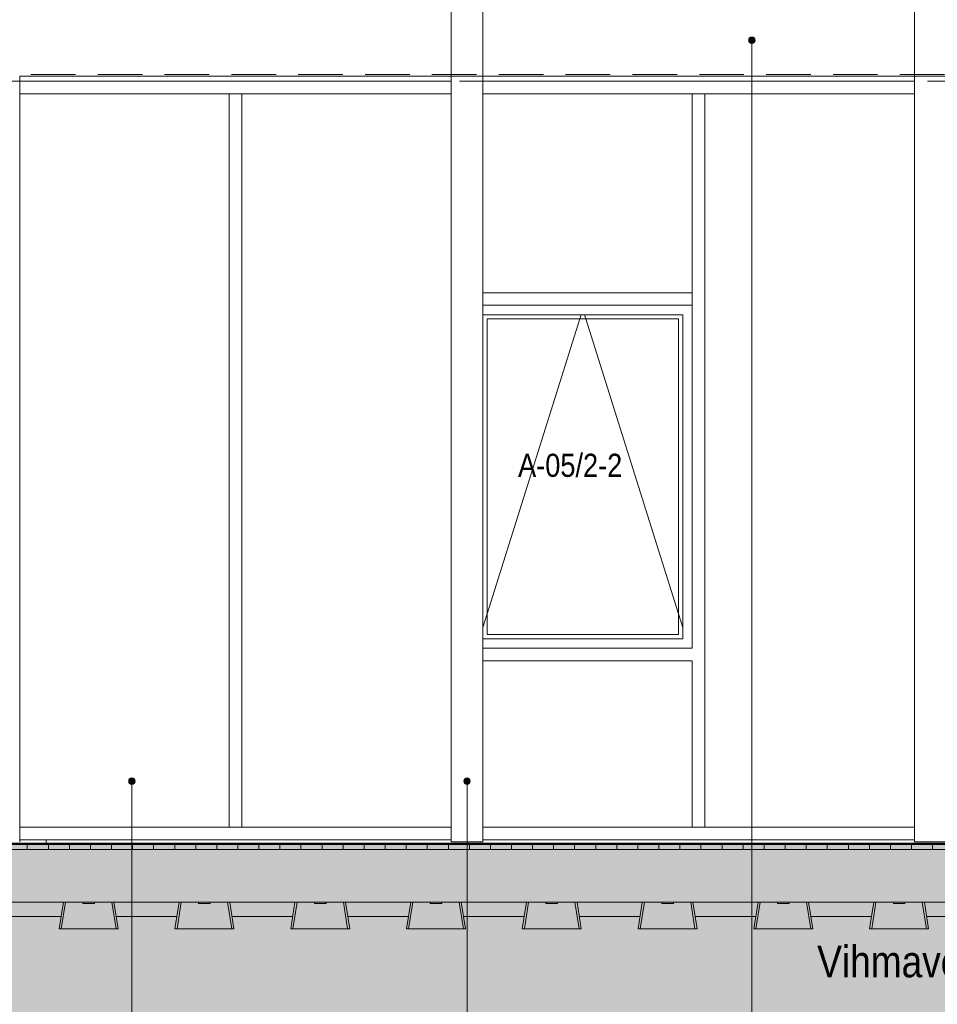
# Model space of a CAD drawing. Header units: millimetres. Extents: x -65 to 293624, y -1905 to 31061.
# Tile 140 of 256: x 108907 to 113266, y 11579 to 16259. Entities that reach past the tile are written whole.
import ezdxf

# ---------------------------------------------------------------- set-up
doc = ezdxf.new("R2010")
doc.units = ezdxf.units.MM
doc.header["$MEASUREMENT"] = 0
doc.linetypes.add('Hidden Line', pattern=[317.5, 211.666667, -105.833333])
for name, color, linetype in [('00 2D joon.AR', 7, 'Continuous'), ('00 Silt sein.AR', 7, 'Continuous'), ('00 Tekst.AR', 7, 'Continuous'), ('1211 Vundamendid.AR', 7, 'Continuous'), ('1232 Välisseinad.AR', 7, 'Continuous'), ('1233 Postid.AR', 7, 'Continuous'), ('1245 Klaasfassaadid.AR', 7, 'Continuous'), ('1253 Terrassipostid.AR', 7, 'Continuous'), ('1253 Välisterrassid.AR', 7, 'Continuous')]:
    doc.layers.add(name, color=color, linetype=linetype)
doc.styles.add('GENERATED_STYLE_4', font='txt', dxfattribs={"width": 0.84})
doc.dimstyles.new('GENERATED_STYLE__1', dxfattribs={"dimtxt": 0.18, "dimasz": 91.2, "dimexe": 0.18, "dimexo": 0.0625, "dimgap": 0, "dimtad": 0, "dimtih": 1, "dimtoh": 1, "dimdec": 4, "dimzin": 0, "dimdsep": 46, "dimcen": 0.09, "dimadec": 0, "dimazin": 0, "dimtfac": 1, "dimtdec": 4, "dimtmove": 0, "dimatfit": 3, "dimldrblk": 'ARROWHEAD_5', "dimfxl": 0, "dimtolj": 1, "dimtzin": 0, "dimarcsym": 0})

# ---------------------------------------------------------------- blocks, each defined once
blk = doc.blocks.new('*X1143', base_point=(20443.1, 12361.4))
at = {"layer": '1253 Välisterrassid.AR', "color": 7, "linetype": 'Continuous', "lineweight": 13}
for p, q in [((108943.1, 12341.4), (108943.1, 12315.4)), ((108943.1, 12341.4), (108943.1, 12315.4)), ((109043.1, 12341.4), (109043.1, 12315.4)), ((109043.1, 12341.4), (109043.1, 12315.4)), ((109143.1, 12341.4), (109143.1, 12315.4)), ((109143.1, 12341.4), (109143.1, 12315.4)), ((109243.1, 12341.4), (109243.1, 12315.4)), ((109243.1, 12341.4), (109243.1, 12315.4)), ((109343.1, 12341.4), (109343.1, 12315.4)), ((109343.1, 12341.4), (109343.1, 12315.4)), ((109443.1, 12341.4), (109443.1, 12315.4)), ((109443.1, 12341.4), (109443.1, 12315.4)), ((109543.1, 12341.4), (109543.1, 12315.4)), ((109543.1, 12341.4), (109543.1, 12315.4)), ((109643.1, 12341.4), (109643.1, 12315.4)), ((109643.1, 12341.4), (109643.1, 12315.4)), ((109743.1, 12341.4), (109743.1, 12315.4)), ((109743.1, 12341.4), (109743.1, 12315.4)), ((109843.1, 12341.4), (109843.1, 12315.4)), ((109843.1, 12341.4), (109843.1, 12315.4)), ((109943.1, 12341.4), (109943.1, 12315.4)), ((109943.1, 12341.4), (109943.1, 12315.4)), ((110043.1, 12341.4), (110043.1, 12315.4)), ((110043.1, 12341.4), (110043.1, 12315.4)), ((110143.1, 12341.4), (110143.1, 12315.4)), ((110143.1, 12341.4), (110143.1, 12315.4)), ((110243.1, 12341.4), (110243.1, 12315.4)), ((110243.1, 12341.4), (110243.1, 12315.4)), ((110343.1, 12341.4), (110343.1, 12315.4)), ((110343.1, 12341.4), (110343.1, 12315.4)), ((110443.1, 12341.4), (110443.1, 12315.4)), ((110443.1, 12341.4), (110443.1, 12315.4)), ((110543.1, 12341.4), (110543.1, 12315.4)), ((110543.1, 12341.4), (110543.1, 12315.4)), ((110643.1, 12341.4), (110643.1, 12315.4)), ((110643.1, 12341.4), (110643.1, 12315.4)), ((110743.1, 12341.4), (110743.1, 12315.4)), ((110743.1, 12341.4), (110743.1, 12315.4)), ((110843.1, 12341.4), (110843.1, 12315.4)), ((110843.1, 12341.4), (110843.1, 12315.4)), ((110943.1, 12341.4), (110943.1, 12315.4)), ((110943.1, 12341.4), (110943.1, 12315.4)), ((111043.1, 12341.4), (111043.1, 12315.4)), ((111043.1, 12341.4), (111043.1, 12315.4)), ((111143.1, 12341.4), (111143.1, 12315.4)), ((111143.1, 12341.4), (111143.1, 12315.4)), ((111243.1, 12341.4), (111243.1, 12315.4)), ((111243.1, 12341.4), (111243.1, 12315.4)), ((111343.1, 12341.4), (111343.1, 12315.4)), ((111343.1, 12341.4), (111343.1, 12315.4)), ((111443.1, 12341.4), (111443.1, 12315.4)), ((111443.1, 12341.4), (111443.1, 12315.4)), ((111543.1, 12341.4), (111543.1, 12315.4)), ((111543.1, 12341.4), (111543.1, 12315.4)), ((111643.1, 12341.4), (111643.1, 12315.4)), ((111643.1, 12341.4), (111643.1, 12315.4)), ((111743.1, 12341.4), (111743.1, 12315.4)), ((111743.1, 12341.4), (111743.1, 12315.4)), ((111843.1, 12341.4), (111843.1, 12315.4)), ((111843.1, 12341.4), (111843.1, 12315.4)), ((111943.1, 12341.4), (111943.1, 12315.4)), ((111943.1, 12341.4), (111943.1, 12315.4)), ((112043.1, 12341.4), (112043.1, 12315.4)), ((112043.1, 12341.4), (112043.1, 12315.4)), ((112143.1, 12341.4), (112143.1, 12315.4)), ((112143.1, 12341.4), (112143.1, 12315.4)), ((112243.1, 12341.4), (112243.1, 12315.4)), ((112243.1, 12341.4), (112243.1, 12315.4)), ((112343.1, 12341.4), (112343.1, 12315.4)), ((112343.1, 12341.4), (112343.1, 12315.4)), ((112443.1, 12341.4), (112443.1, 12315.4)), ((112443.1, 12341.4), (112443.1, 12315.4)), ((112543.1, 12341.4), (112543.1, 12315.4)), ((112543.1, 12341.4), (112543.1, 12315.4)), ((112643.1, 12341.4), (112643.1, 12315.4)), ((112643.1, 12341.4), (112643.1, 12315.4)), ((112743.1, 12341.4), (112743.1, 12315.4)), ((112743.1, 12341.4), (112743.1, 12315.4)), ((112843.1, 12341.4), (112843.1, 12315.4)), ((112843.1, 12341.4), (112843.1, 12315.4)), ((112943.1, 12341.4), (112943.1, 12315.4)), ((112943.1, 12341.4), (112943.1, 12315.4)), ((113043.1, 12341.4), (113043.1, 12315.4)), ((113043.1, 12341.4), (113043.1, 12315.4)), ((113143.1, 12341.4), (113143.1, 12315.4)), ((113143.1, 12341.4), (113143.1, 12315.4)), ((113243.1, 12341.4), (113243.1, 12315.4)), ((113243.1, 12341.4), (113243.1, 12315.4))]:
    blk.add_line(p, q, dxfattribs=at)
blk = doc.blocks.new('Section Element_1043_3', base_point=(20443.1, 12361.4))
at = {"layer": '1253 Välisterrassid.AR', "color": 7, "linetype": 'Continuous', "lineweight": 13}
for p, q in [((107436.9, 12341.4), (129226.9, 12341.4)), ((129226.9, 12315.4), (107436.9, 12315.4)), ((107436.9, 12065.4), (129226.9, 12065.4))]:
    blk.add_line(p, q, dxfattribs=at)
at = {"layer": '1253 Välisterrassid.AR', "lineweight": 0}
blk.add_blockref('*X1143', (20443.1, 12361.4), dxfattribs=at)
blk = doc.blocks.new('Section Element_1059_3', base_point=(20443.1, 12361.4))
at = {"layer": '1253 Terrassipostid.AR', "color": 7, "linetype": 'Continuous', "lineweight": 13}
for p, q in [((110956.9, 15990.4), (110956.9, 16341.4)), ((111106.9, 16341.4), (111106.9, 15990.4)), ((110956.9, 12351.4), (110956.9, 15990.4)), ((111106.9, 15990.4), (111106.9, 12351.4)), ((110956.9, 12351.4), (111106.9, 12351.4))]:
    blk.add_line(p, q, dxfattribs=at)
blk = doc.blocks.new('Section Element_1060_3', base_point=(20443.1, 12361.4))
at = {"layer": '1253 Terrassipostid.AR', "color": 7, "linetype": 'Continuous', "lineweight": 13}
for p, q in [((113156.9, 15990.4), (113156.9, 16341.4)), ((113156.9, 12351.4), (113156.9, 15990.4)), ((113156.9, 12351.4), (113306.9, 12351.4))]:
    blk.add_line(p, q, dxfattribs=at)
blk = doc.blocks.new('Section Element_1089_3', base_point=(20443.1, 12361.4))
at = {"layer": '1253 Terrassipostid.AR', "color": 7, "linetype": 'Continuous', "lineweight": 13}
for p, q in [((108906.9, 19956.4), (108906.9, 16346.4)), ((108906.9, 15990.4), (108906.9, 12351.4))]:
    blk.add_line(p, q, dxfattribs=at)
blk = doc.blocks.new('Section Element_1090_3', base_point=(20443.1, 12361.4))
at = {"layer": '1253 Terrassipostid.AR', "color": 7, "linetype": 'Continuous', "lineweight": 13}
for p, q in [((111106.9, 19956.4), (111106.9, 16346.4)), ((111106.9, 15990.4), (111106.9, 12351.4))]:
    blk.add_line(p, q, dxfattribs=at)
blk = doc.blocks.new('Section Element_1091_3', base_point=(20443.1, 12361.4))
at = {"layer": '1253 Terrassipostid.AR', "color": 7, "linetype": 'Continuous', "lineweight": 13}
for p, q in [((113156.9, 16346.4), (113156.9, 19956.4)), ((113156.9, 12351.4), (113156.9, 15990.4))]:
    blk.add_line(p, q, dxfattribs=at)
blk = doc.blocks.new('Section Element_1127_3', base_point=(20443.1, 12361.4))
at = {"layer": '1253 Välisterrassid.AR', "color": 7, "linetype": 'Continuous', "lineweight": 13}
for p, q in [((108906.9, 15990.4), (110956.9, 15990.4)), ((110956.9, 15990.4), (111106.9, 15990.4)), ((111106.9, 15990.4), (113156.9, 15990.4)), ((113156.9, 15990.4), (113306.9, 15990.4))]:
    blk.add_line(p, q, dxfattribs=at)
blk = doc.blocks.new('Section Element_1169_3', base_point=(20443.1, 12361.4))
at = {"layer": '1233 Postid.AR', "color": 7, "linetype": 'Continuous', "lineweight": 13}
for p, q in [((108631.9, 12341.4), (108631.9, 12361.4)), ((109031.9, 12341.4), (109031.9, 12361.4))]:
    blk.add_line(p, q, dxfattribs=at)
blk = doc.blocks.new('Section Element_1181_3', base_point=(20443.1, 12361.4))
at = {"layer": '1245 Klaasfassaadid.AR', "color": 7, "linetype": 'Continuous', "lineweight": 13}
for p, q in [((109901.9, 12421.4), (108906.9, 12421.4)), ((109931.9, 12361.4), (108906.9, 12361.4))]:
    blk.add_line(p, q, dxfattribs=at)
blk = doc.blocks.new('Section Element_1182_3', base_point=(20443.1, 12361.4))
at = {"layer": '1245 Klaasfassaadid.AR', "color": 7, "linetype": 'Continuous', "lineweight": 13}
for p, q in [((110956.9, 12421.4), (109961.9, 12421.4)), ((110956.9, 12361.4), (109931.9, 12361.4))]:
    blk.add_line(p, q, dxfattribs=at)
blk = doc.blocks.new('Section Element_1183_3', base_point=(20443.1, 12361.4))
at = {"layer": '1245 Klaasfassaadid.AR', "color": 7, "linetype": 'Continuous', "lineweight": 13}
for p, q in [((112101.9, 12421.4), (111106.9, 12421.4)), ((112131.9, 12361.4), (111106.9, 12361.4))]:
    blk.add_line(p, q, dxfattribs=at)
blk = doc.blocks.new('Section Element_1184_3', base_point=(20443.1, 12361.4))
at = {"layer": '1245 Klaasfassaadid.AR', "color": 7, "linetype": 'Continuous', "lineweight": 13}
for p, q in [((113156.9, 12421.4), (112161.9, 12421.4)), ((113156.9, 12361.4), (112131.9, 12361.4))]:
    blk.add_line(p, q, dxfattribs=at)
blk = doc.blocks.new('Section Element_1193_3', base_point=(20443.1, 12361.4))
at = {"layer": '1232 Välisseinad.AR', "color": 7, "linetype": 'Continuous', "lineweight": 13}
for p, q in [((110956.9, 15966.4), (108906.9, 15966.4)), ((113156.9, 15966.4), (111106.9, 15966.4))]:
    blk.add_line(p, q, dxfattribs=at)
blk = doc.blocks.new('Section Element_1273_3', base_point=(20443.1, 12361.4))
at = {"layer": '1245 Klaasfassaadid.AR', "color": 7, "linetype": 'Continuous', "lineweight": 13}
for p, q in [((112101.9, 14901.4), (112101.9, 14921.4)), ((112101.9, 13271.4), (112101.9, 14901.4)), ((112161.9, 13241.4), (112161.9, 14921.4))]:
    blk.add_line(p, q, dxfattribs=at)
blk = doc.blocks.new('Section Element_1275_3', base_point=(20443.1, 12361.4))
at = {"layer": '1245 Klaasfassaadid.AR', "color": 7, "linetype": 'Continuous', "lineweight": 13}
for p, q in [((112101.9, 13271.4), (111106.9, 13271.4)), ((112101.9, 13211.4), (111106.9, 13211.4))]:
    blk.add_line(p, q, dxfattribs=at)
blk = doc.blocks.new('Section Element_1276_3', base_point=(20443.1, 12361.4))
at = {"layer": '1245 Klaasfassaadid.AR', "color": 7, "linetype": 'Continuous', "lineweight": 13}
for p, q in [((112101.9, 12421.4), (112101.9, 13211.4)), ((112161.9, 12421.4), (112161.9, 13241.4)), ((112161.9, 12421.4), (112101.9, 12421.4))]:
    blk.add_line(p, q, dxfattribs=at)
blk = doc.blocks.new('Section Element_1277_3', base_point=(20443.1, 12361.4))
at = {"layer": '1245 Klaasfassaadid.AR', "color": 7, "linetype": 'Continuous', "lineweight": 13}
for p, q in [((112101.9, 14921.4), (112101.9, 14931.4)), ((112161.9, 14921.4), (112161.9, 14931.4))]:
    blk.add_line(p, q, dxfattribs=at)
blk = doc.blocks.new('Section Element_1278_3', base_point=(20443.1, 12361.4))
at = {"layer": '1245 Klaasfassaadid.AR', "color": 7, "linetype": 'Continuous', "lineweight": 13}
for p, q in [((112056.9, 14856.4), (111106.9, 14856.4)), ((112036.9, 14836.4), (111126.9, 14836.4)), ((111126.9, 14836.4), (111126.9, 13336.4)), ((112036.9, 13336.4), (112036.9, 14836.4)), ((112056.9, 13316.4), (112056.9, 14856.4)), ((111126.9, 13336.4), (112036.9, 13336.4)), ((111106.9, 13316.4), (112056.9, 13316.4))]:
    blk.add_line(p, q, dxfattribs=at)
at = {"layer": '1245 Klaasfassaadid.AR', "color": 253, "linetype": 'Continuous', "lineweight": 13, "true_color": 0xa5a6a4}
for p, q in [((111126.9, 13434.5), (111567.7, 14836.4)), ((111567.7, 14836.4), (111574, 14856.4)), ((111596, 14836.4), (111589.7, 14856.4)), ((112036.9, 13434.5), (111596, 14836.4)), ((111106.9, 13370.9), (111126.9, 13434.5)), ((112056.9, 13370.9), (112036.9, 13434.5))]:
    blk.add_line(p, q, dxfattribs=at)
blk = doc.blocks.new('Section Element_1376_3', base_point=(20443.1, 12361.4))
at = {"layer": '1245 Klaasfassaadid.AR', "color": 7, "linetype": 'Continuous', "lineweight": 13}
blk.add_line((112161.9, 15906.4), (113156.9, 15906.4), dxfattribs=at)
blk = doc.blocks.new('Section Element_1377_3', base_point=(20443.1, 12361.4))
at = {"layer": '1245 Klaasfassaadid.AR', "color": 7, "linetype": 'Continuous', "lineweight": 13}
for p, q in [((112101.9, 14931.4), (112101.9, 15906.4)), ((112101.9, 15906.4), (112161.9, 15906.4)), ((112161.9, 14931.4), (112161.9, 15906.4))]:
    blk.add_line(p, q, dxfattribs=at)
blk = doc.blocks.new('Section Element_1378_3', base_point=(20443.1, 12361.4))
at = {"layer": '1245 Klaasfassaadid.AR', "color": 7, "linetype": 'Continuous', "lineweight": 13}
blk.add_line((111106.9, 15906.4), (112101.9, 15906.4), dxfattribs=at)
blk = doc.blocks.new('Section Element_1379_3', base_point=(20443.1, 12361.4))
at = {"layer": '1245 Klaasfassaadid.AR', "color": 7, "linetype": 'Continuous', "lineweight": 13}
blk.add_line((109961.9, 15906.4), (110956.9, 15906.4), dxfattribs=at)
blk = doc.blocks.new('Section Element_1380_3', base_point=(20443.1, 12361.4))
at = {"layer": '1245 Klaasfassaadid.AR', "color": 7, "linetype": 'Continuous', "lineweight": 13}
for p, q in [((109901.9, 12421.4), (109901.9, 15906.4)), ((109901.9, 15906.4), (109961.9, 15906.4)), ((109961.9, 12421.4), (109961.9, 15906.4)), ((109961.9, 12421.4), (109901.9, 12421.4))]:
    blk.add_line(p, q, dxfattribs=at)
blk = doc.blocks.new('Section Element_1381_3', base_point=(20443.1, 12361.4))
at = {"layer": '1245 Klaasfassaadid.AR', "color": 7, "linetype": 'Continuous', "lineweight": 13}
blk.add_line((108906.9, 15906.4), (109901.9, 15906.4), dxfattribs=at)
blk = doc.blocks.new('Section Element_1442_3', base_point=(20443.1, 12361.4))
at = {"layer": '1232 Välisseinad.AR', "color": 7, "linetype": 'Continuous', "lineweight": 13}
for p, q in [((109103.5, 11996.4), (108815.4, 11996.4)), ((109653.5, 11996.4), (109365.4, 11996.4)), ((110203.5, 11996.4), (109915.4, 11996.4)), ((110753.5, 11996.4), (110465.4, 11996.4)), ((111303.5, 11996.4), (111015.4, 11996.4)), ((111853.5, 11996.4), (111565.4, 11996.4)), ((112403.5, 11996.4), (112115.4, 11996.4)), ((112953.5, 11996.4), (112665.4, 11996.4)), ((113503.5, 11996.4), (113215.4, 11996.4))]:
    blk.add_line(p, q, dxfattribs=at)
blk = doc.blocks.new('Section Element_1508_3', base_point=(20443.1, 12361.4))
at = {"layer": '1211 Vundamendid.AR', "color": 253, "linetype": 'Continuous', "lineweight": 13, "true_color": 0xa5a6a4}
for p, q in [((109114.4, 12065.4), (109094.4, 11938.4)), ((109124.4, 12065.4), (109104.4, 11938.4)), ((109206.9, 12058.4), (109206.4, 12065.4)), ((109206.9, 12058.4), (109261.9, 12058.4)), ((109262.4, 12065.4), (109261.9, 12058.4)), ((109364.4, 11938.4), (109344.4, 12065.4)), ((109354.3, 12065.4), (109374.4, 11938.4)), ((109104.4, 11938.4), (109094.4, 11938.4)), ((109104.4, 11938.4), (109364.4, 11938.4)), ((109374.4, 11938.4), (109364.4, 11938.4))]:
    blk.add_line(p, q, dxfattribs=at)
blk = doc.blocks.new('Section Element_1509_3', base_point=(20443.1, 12361.4))
at = {"layer": '1211 Vundamendid.AR', "color": 253, "linetype": 'Continuous', "lineweight": 13, "true_color": 0xa5a6a4}
for p, q in [((109206.9, 12058.4), (109206.4, 12065.4)), ((109354.4, 12065.4), (109374.4, 11938.4)), ((109374.4, 11938.4), (109374.4, 11938.4))]:
    blk.add_line(p, q, dxfattribs=at)
blk = doc.blocks.new('Section Element_1510_3', base_point=(20443.1, 12361.4))
at = {"layer": '1211 Vundamendid.AR', "color": 253, "linetype": 'Continuous', "lineweight": 13, "true_color": 0xa5a6a4}
for p, q in [((109207, 12058.4), (109206.5, 12065.4)), ((109354.5, 12065.4), (109374.5, 11938.4)), ((109374.5, 11938.4), (109374.4, 11938.4))]:
    blk.add_line(p, q, dxfattribs=at)
blk = doc.blocks.new('Section Element_1511_3', base_point=(20443.1, 12361.4))
at = {"layer": '1211 Vundamendid.AR', "color": 253, "linetype": 'Continuous', "lineweight": 13, "true_color": 0xa5a6a4}
for p, q in [((109664.4, 12065.4), (109644.4, 11938.4)), ((109674.4, 12065.4), (109654.4, 11938.4)), ((109756.9, 12058.4), (109756.4, 12065.4)), ((109756.9, 12058.4), (109811.9, 12058.4)), ((109812.4, 12065.4), (109811.9, 12058.4)), ((109914.4, 11938.4), (109894.4, 12065.4)), ((109904.3, 12065.4), (109924.4, 11938.4)), ((109654.4, 11938.4), (109644.4, 11938.4)), ((109654.4, 11938.4), (109914.4, 11938.4)), ((109924.4, 11938.4), (109914.4, 11938.4))]:
    blk.add_line(p, q, dxfattribs=at)
blk = doc.blocks.new('Section Element_1512_3', base_point=(20443.1, 12361.4))
at = {"layer": '1211 Vundamendid.AR', "color": 253, "linetype": 'Continuous', "lineweight": 13, "true_color": 0xa5a6a4}
for p, q in [((109756.9, 12058.4), (109756.4, 12065.4)), ((109904.4, 12065.4), (109924.4, 11938.4)), ((109924.4, 11938.4), (109924.4, 11938.4))]:
    blk.add_line(p, q, dxfattribs=at)
blk = doc.blocks.new('Section Element_1513_3', base_point=(20443.1, 12361.4))
at = {"layer": '1211 Vundamendid.AR', "color": 253, "linetype": 'Continuous', "lineweight": 13, "true_color": 0xa5a6a4}
for p, q in [((109757, 12058.4), (109756.5, 12065.4)), ((109904.5, 12065.4), (109924.5, 11938.4)), ((109924.5, 11938.4), (109924.4, 11938.4))]:
    blk.add_line(p, q, dxfattribs=at)
blk = doc.blocks.new('Section Element_1514_3', base_point=(20443.1, 12361.4))
at = {"layer": '1211 Vundamendid.AR', "color": 253, "linetype": 'Continuous', "lineweight": 13, "true_color": 0xa5a6a4}
for p, q in [((110214.4, 12065.4), (110194.4, 11938.4)), ((110224.4, 12065.4), (110204.4, 11938.4)), ((110306.9, 12058.4), (110306.4, 12065.4)), ((110306.9, 12058.4), (110361.9, 12058.4)), ((110362.4, 12065.4), (110361.9, 12058.4)), ((110464.4, 11938.4), (110444.4, 12065.4)), ((110454.3, 12065.4), (110474.4, 11938.4)), ((110204.4, 11938.4), (110194.4, 11938.4)), ((110204.4, 11938.4), (110464.4, 11938.4)), ((110474.4, 11938.4), (110464.4, 11938.4))]:
    blk.add_line(p, q, dxfattribs=at)
blk = doc.blocks.new('Section Element_1515_3', base_point=(20443.1, 12361.4))
at = {"layer": '1211 Vundamendid.AR', "color": 253, "linetype": 'Continuous', "lineweight": 13, "true_color": 0xa5a6a4}
for p, q in [((110306.9, 12058.4), (110306.4, 12065.4)), ((110454.4, 12065.4), (110474.4, 11938.4)), ((110474.4, 11938.4), (110474.4, 11938.4))]:
    blk.add_line(p, q, dxfattribs=at)
blk = doc.blocks.new('Section Element_1516_3', base_point=(20443.1, 12361.4))
at = {"layer": '1211 Vundamendid.AR', "color": 253, "linetype": 'Continuous', "lineweight": 13, "true_color": 0xa5a6a4}
for p, q in [((110307, 12058.4), (110306.5, 12065.4)), ((110454.5, 12065.4), (110474.5, 11938.4)), ((110474.5, 11938.4), (110474.4, 11938.4))]:
    blk.add_line(p, q, dxfattribs=at)
blk = doc.blocks.new('Section Element_1517_3', base_point=(20443.1, 12361.4))
at = {"layer": '1211 Vundamendid.AR', "color": 253, "linetype": 'Continuous', "lineweight": 13, "true_color": 0xa5a6a4}
for p, q in [((110764.4, 12065.4), (110744.4, 11938.4)), ((110774.4, 12065.4), (110754.4, 11938.4)), ((110856.9, 12058.4), (110856.4, 12065.4)), ((110856.9, 12058.4), (110911.9, 12058.4)), ((110912.4, 12065.4), (110911.9, 12058.4)), ((111014.4, 11938.4), (110994.4, 12065.4)), ((111004.3, 12065.4), (111024.4, 11938.4)), ((110754.4, 11938.4), (110744.4, 11938.4)), ((110754.4, 11938.4), (111014.4, 11938.4)), ((111024.4, 11938.4), (111014.4, 11938.4))]:
    blk.add_line(p, q, dxfattribs=at)
blk = doc.blocks.new('Section Element_1518_3', base_point=(20443.1, 12361.4))
at = {"layer": '1211 Vundamendid.AR', "color": 253, "linetype": 'Continuous', "lineweight": 13, "true_color": 0xa5a6a4}
for p, q in [((110856.9, 12058.4), (110856.4, 12065.4)), ((111004.4, 12065.4), (111024.4, 11938.4)), ((111024.4, 11938.4), (111024.4, 11938.4))]:
    blk.add_line(p, q, dxfattribs=at)
blk = doc.blocks.new('Section Element_1519_3', base_point=(20443.1, 12361.4))
at = {"layer": '1211 Vundamendid.AR', "color": 253, "linetype": 'Continuous', "lineweight": 13, "true_color": 0xa5a6a4}
for p, q in [((110857, 12058.4), (110856.5, 12065.4)), ((111004.5, 12065.4), (111024.5, 11938.4)), ((111024.5, 11938.4), (111024.4, 11938.4))]:
    blk.add_line(p, q, dxfattribs=at)
blk = doc.blocks.new('Section Element_1520_3', base_point=(20443.1, 12361.4))
at = {"layer": '1211 Vundamendid.AR', "color": 253, "linetype": 'Continuous', "lineweight": 13, "true_color": 0xa5a6a4}
for p, q in [((111314.4, 12065.4), (111294.4, 11938.4)), ((111324.4, 12065.4), (111304.4, 11938.4)), ((111406.9, 12058.4), (111406.4, 12065.4)), ((111406.9, 12058.4), (111461.9, 12058.4)), ((111462.4, 12065.4), (111461.9, 12058.4)), ((111564.4, 11938.4), (111544.4, 12065.4)), ((111554.3, 12065.4), (111574.4, 11938.4)), ((111304.4, 11938.4), (111294.4, 11938.4)), ((111304.4, 11938.4), (111564.4, 11938.4)), ((111574.4, 11938.4), (111564.4, 11938.4))]:
    blk.add_line(p, q, dxfattribs=at)
blk = doc.blocks.new('Section Element_1521_3', base_point=(20443.1, 12361.4))
at = {"layer": '1211 Vundamendid.AR', "color": 253, "linetype": 'Continuous', "lineweight": 13, "true_color": 0xa5a6a4}
for p, q in [((111406.9, 12058.4), (111406.4, 12065.4)), ((111554.4, 12065.4), (111574.4, 11938.4)), ((111574.4, 11938.4), (111574.4, 11938.4))]:
    blk.add_line(p, q, dxfattribs=at)
blk = doc.blocks.new('Section Element_1522_3', base_point=(20443.1, 12361.4))
at = {"layer": '1211 Vundamendid.AR', "color": 253, "linetype": 'Continuous', "lineweight": 13, "true_color": 0xa5a6a4}
for p, q in [((111407, 12058.4), (111406.5, 12065.4)), ((111554.5, 12065.4), (111574.5, 11938.4)), ((111574.5, 11938.4), (111574.4, 11938.4))]:
    blk.add_line(p, q, dxfattribs=at)
blk = doc.blocks.new('Section Element_1523_3', base_point=(20443.1, 12361.4))
at = {"layer": '1211 Vundamendid.AR', "color": 253, "linetype": 'Continuous', "lineweight": 13, "true_color": 0xa5a6a4}
for p, q in [((111864.4, 12065.4), (111844.4, 11938.4)), ((111874.4, 12065.4), (111854.4, 11938.4)), ((111956.9, 12058.4), (111956.4, 12065.4)), ((111956.9, 12058.4), (112011.9, 12058.4)), ((112012.4, 12065.4), (112011.9, 12058.4)), ((112114.4, 11938.4), (112094.4, 12065.4)), ((112104.3, 12065.4), (112124.4, 11938.4)), ((111854.4, 11938.4), (111844.4, 11938.4)), ((111854.4, 11938.4), (112114.4, 11938.4)), ((112124.4, 11938.4), (112114.4, 11938.4))]:
    blk.add_line(p, q, dxfattribs=at)
blk = doc.blocks.new('Section Element_1524_3', base_point=(20443.1, 12361.4))
at = {"layer": '1211 Vundamendid.AR', "color": 253, "linetype": 'Continuous', "lineweight": 13, "true_color": 0xa5a6a4}
for p, q in [((111956.9, 12058.4), (111956.4, 12065.4)), ((112104.4, 12065.4), (112124.4, 11938.4)), ((112124.4, 11938.4), (112124.4, 11938.4))]:
    blk.add_line(p, q, dxfattribs=at)
blk = doc.blocks.new('Section Element_1525_3', base_point=(20443.1, 12361.4))
at = {"layer": '1211 Vundamendid.AR', "color": 253, "linetype": 'Continuous', "lineweight": 13, "true_color": 0xa5a6a4}
for p, q in [((111957, 12058.4), (111956.5, 12065.4)), ((112104.5, 12065.4), (112124.5, 11938.4)), ((112124.5, 11938.4), (112124.4, 11938.4))]:
    blk.add_line(p, q, dxfattribs=at)
blk = doc.blocks.new('Section Element_1526_3', base_point=(20443.1, 12361.4))
at = {"layer": '1211 Vundamendid.AR', "color": 253, "linetype": 'Continuous', "lineweight": 13, "true_color": 0xa5a6a4}
for p, q in [((112414.4, 12065.4), (112394.4, 11938.4)), ((112424.4, 12065.4), (112404.4, 11938.4)), ((112506.9, 12058.4), (112506.4, 12065.4)), ((112506.9, 12058.4), (112561.9, 12058.4)), ((112562.4, 12065.4), (112561.9, 12058.4)), ((112664.4, 11938.4), (112644.4, 12065.4)), ((112654.3, 12065.4), (112674.4, 11938.4)), ((112404.4, 11938.4), (112394.4, 11938.4)), ((112404.4, 11938.4), (112664.4, 11938.4)), ((112674.4, 11938.4), (112664.4, 11938.4))]:
    blk.add_line(p, q, dxfattribs=at)
blk = doc.blocks.new('Section Element_1527_3', base_point=(20443.1, 12361.4))
at = {"layer": '1211 Vundamendid.AR', "color": 253, "linetype": 'Continuous', "lineweight": 13, "true_color": 0xa5a6a4}
for p, q in [((112506.9, 12058.4), (112506.4, 12065.4)), ((112654.4, 12065.4), (112674.4, 11938.4)), ((112674.4, 11938.4), (112674.4, 11938.4))]:
    blk.add_line(p, q, dxfattribs=at)
blk = doc.blocks.new('Section Element_1528_3', base_point=(20443.1, 12361.4))
at = {"layer": '1211 Vundamendid.AR', "color": 253, "linetype": 'Continuous', "lineweight": 13, "true_color": 0xa5a6a4}
for p, q in [((112507, 12058.4), (112506.5, 12065.4)), ((112654.5, 12065.4), (112674.5, 11938.4)), ((112674.5, 11938.4), (112674.4, 11938.4))]:
    blk.add_line(p, q, dxfattribs=at)
blk = doc.blocks.new('Section Element_1529_3', base_point=(20443.1, 12361.4))
at = {"layer": '1211 Vundamendid.AR', "color": 253, "linetype": 'Continuous', "lineweight": 13, "true_color": 0xa5a6a4}
for p, q in [((112964.4, 12065.4), (112944.4, 11938.4)), ((112974.4, 12065.4), (112954.4, 11938.4)), ((113056.9, 12058.4), (113056.4, 12065.4)), ((113056.9, 12058.4), (113111.9, 12058.4)), ((113112.4, 12065.4), (113111.9, 12058.4)), ((113214.4, 11938.4), (113194.4, 12065.4)), ((113204.3, 12065.4), (113224.4, 11938.4)), ((112954.4, 11938.4), (112944.4, 11938.4)), ((112954.4, 11938.4), (113214.4, 11938.4)), ((113224.4, 11938.4), (113214.4, 11938.4))]:
    blk.add_line(p, q, dxfattribs=at)
blk = doc.blocks.new('Section Element_1530_3', base_point=(20443.1, 12361.4))
at = {"layer": '1211 Vundamendid.AR', "color": 253, "linetype": 'Continuous', "lineweight": 13, "true_color": 0xa5a6a4}
for p, q in [((113056.9, 12058.4), (113056.4, 12065.4)), ((113204.4, 12065.4), (113224.4, 11938.4)), ((113224.4, 11938.4), (113224.4, 11938.4))]:
    blk.add_line(p, q, dxfattribs=at)
blk = doc.blocks.new('Section Element_1531_3', base_point=(20443.1, 12361.4))
at = {"layer": '1211 Vundamendid.AR', "color": 253, "linetype": 'Continuous', "lineweight": 13, "true_color": 0xa5a6a4}
for p, q in [((113057, 12058.4), (113056.5, 12065.4)), ((113204.5, 12065.4), (113224.5, 11938.4)), ((113224.5, 11938.4), (113224.4, 11938.4))]:
    blk.add_line(p, q, dxfattribs=at)
blk = doc.blocks.new('Section Element_1663_3', base_point=(20443.1, 12361.4))
at = {"layer": '1245 Klaasfassaadid.AR', "color": 7, "linetype": 'Continuous', "lineweight": 13}
for p, q in [((112101.9, 14961.4), (111106.9, 14961.4)), ((112101.9, 14901.4), (111106.9, 14901.4))]:
    blk.add_line(p, q, dxfattribs=at)
blk = doc.blocks.new('Label_22_3', base_point=(109439.8, 12640))
at = {"layer": '00 Silt sein.AR', "linetype": 'Continuous', "lineweight": 0, "true_color": 0x000000}
blk.add_hatch(color=178, dxfattribs=at).paths.add_polyline_path([(109424.8, 12640), (109426, 12634.2), (109429.2, 12629.3), (109434.1, 12626.1), (109439.8, 12625), (109445.6, 12626.1), (109450.4, 12629.3), (109453.7, 12634.2), (109454.8, 12640), (109453.7, 12645.7), (109450.4, 12650.6), (109445.6, 12653.8), (109439.8, 12655), (109434.1, 12653.8), (109429.2, 12650.6), (109426, 12645.7)])
at = {"layer": '00 Silt sein.AR', "color": 7, "linetype": 'Continuous', "lineweight": 13}
for p, q in [((109439.8, 12625), (109439.8, 11111.4)), ((109439.8, 11111.4), (108987.1, 11111.4))]:
    blk.add_line(p, q, dxfattribs=at)
at = {"layer": '00 Silt sein.AR', "color": 7, "linetype": 'Continuous', "lineweight": 13, "flags": 128}
blk.add_lwpolyline([(108987.1, 11111.4, 1), (108594.7, 11111.4, 1)], format="xyb", close=True, dxfattribs=at)
at = {"layer": '00 Silt sein.AR', "color": 7, "linetype": 'Continuous', "lineweight": 13}
blk.add_circle((109439.8, 12640), 15, dxfattribs=at)
at = {"layer": '00 Silt sein.AR', "color": 7, "lineweight": 13, "insert": (108790.9, 11171.4), "char_height": 120, "attachment_point": 2, "style": 'GENERATED_STYLE_4'}
blk.add_mtext('\\A1;{\\pqc;\\pt0,20000;\\fArial|b0|i0|c0|p34;M02 \\fArial|b0|i0|c0|p34;\\A1{\\H.66x;\\S^  ;}\\fArial|b0|i0|c0|p34;\\fArial|b0|i0|c0|p34;\\A1{\\H.66x;\\S^  ;}\\fArial|b0|i0|c0|p34;\\fArial|b0|i0|c0|p34;\\fArial|b0|i0|c0|p34;\\fArial|b0|i0|c0|p34;\\fArial|b0|i0|c0|p34;\\fArial|b0|i0|c0|p34;\\fArial|b0|i0|c0|p34;\\fArial|b0|i0|c0|p34;\\fArial|b0|i0|c0|p34;\\fArial|b0|i0|c0|p34;\\fArial|b0|i0|c0|p34;\\fArial|b0|i0|c0|p34;\\fArial|b0|i0|c0|p34;\\fArial|b0|i0|c0|p34;\\fArial|b0|i0|c0|p34;\\fArial|b0|i0|c0|p34;\\fArial|b0|i0|c0|p34;\\fArial|b0|i0|c0|p34;\\fArial|b0|i0|c0|p34;\\fArial|b0|i0|c0|p34;\\fArial|b0|i0|c0|p34;\\fArial|b0|i0|c0|p34;\\fArial|b0|i0|c0|p34;\\fArial|b0|i0|c0|p34;\\fArial|b0|i0|c0|p34;\\fArial|b0|i0|c0|p34;\\fArial|b0|i0|c0|p34;\\fArial|b0|i0|c0|p34;\\fArial|b0|i0|c0|p34;\\fArial|b0|i0|c0|p34;\\fArial|b0|i0|c0|p34;\\fArial|b0|i0|c0|p34;\\fArial|b0|i0|c0|p34;\\fArial|b0|i0|c0|p34;\\fArial|b0|i0|c0|p34;\\fArial|b0|i0|c0|p34;\\fArial|b0|i0|c0|p34;\\fArial|b0|i0|c0|p34;\\fArial|b0|i0|c0|p34;\\fArial|b0|i0|c0|p34;\\fArial|b0|i0|c0|p34;\\fArial|b0|i0|c0|p34;\\fArial|b0|i0|c0|p34;\\fArial|b0|i0|c0|p34;}', dxfattribs=at)
blk = doc.blocks.new('Label_23_3', base_point=(111031.9, 12640))
at = {"layer": '00 Silt sein.AR', "linetype": 'Continuous', "lineweight": 0, "true_color": 0x000000}
blk.add_hatch(color=178, dxfattribs=at).paths.add_polyline_path([(111016.9, 12640), (111018, 12634.2), (111021.3, 12629.3), (111026.1, 12626.1), (111031.9, 12625), (111037.6, 12626.1), (111042.5, 12629.3), (111045.7, 12634.2), (111046.9, 12640), (111045.7, 12645.7), (111042.5, 12650.6), (111037.6, 12653.8), (111031.9, 12655), (111026.1, 12653.8), (111021.3, 12650.6), (111018, 12645.7)])
at = {"layer": '00 Silt sein.AR', "color": 7, "linetype": 'Continuous', "lineweight": 13}
for p, q in [((111031.9, 12625), (111031.9, 11111.4)), ((111031.9, 11111.4), (110668.3, 11111.4))]:
    blk.add_line(p, q, dxfattribs=at)
at = {"layer": '00 Silt sein.AR', "color": 7, "linetype": 'Continuous', "lineweight": 13, "flags": 128}
blk.add_lwpolyline([(110668.3, 11111.4, 1), (110275.8, 11111.4, 1)], format="xyb", close=True, dxfattribs=at)
at = {"layer": '00 Silt sein.AR', "color": 7, "linetype": 'Continuous', "lineweight": 13}
blk.add_circle((111031.9, 12640), 15, dxfattribs=at)
at = {"layer": '00 Silt sein.AR', "color": 7, "lineweight": 13, "insert": (110472, 11171.4), "char_height": 120, "attachment_point": 2, "style": 'GENERATED_STYLE_4'}
blk.add_mtext('\\A1;{\\pqc;\\pt0,20000;\\fArial|b0|i0|c0|p34;M19 \\fArial|b0|i0|c0|p34;\\A1{\\H.66x;\\S^  ;}\\fArial|b0|i0|c0|p34;\\fArial|b0|i0|c0|p34;\\A1{\\H.66x;\\S^  ;}\\fArial|b0|i0|c0|p34;\\fArial|b0|i0|c0|p34;\\fArial|b0|i0|c0|p34;\\fArial|b0|i0|c0|p34;\\fArial|b0|i0|c0|p34;\\fArial|b0|i0|c0|p34;\\fArial|b0|i0|c0|p34;\\fArial|b0|i0|c0|p34;\\fArial|b0|i0|c0|p34;\\fArial|b0|i0|c0|p34;\\fArial|b0|i0|c0|p34;\\fArial|b0|i0|c0|p34;\\fArial|b0|i0|c0|p34;\\fArial|b0|i0|c0|p34;\\fArial|b0|i0|c0|p34;\\fArial|b0|i0|c0|p34;\\fArial|b0|i0|c0|p34;\\fArial|b0|i0|c0|p34;\\fArial|b0|i0|c0|p34;\\fArial|b0|i0|c0|p34;\\fArial|b0|i0|c0|p34;\\fArial|b0|i0|c0|p34;\\fArial|b0|i0|c0|p34;\\fArial|b0|i0|c0|p34;\\fArial|b0|i0|c0|p34;\\fArial|b0|i0|c0|p34;\\fArial|b0|i0|c0|p34;\\fArial|b0|i0|c0|p34;\\fArial|b0|i0|c0|p34;\\fArial|b0|i0|c0|p34;\\fArial|b0|i0|c0|p34;\\fArial|b0|i0|c0|p34;\\fArial|b0|i0|c0|p34;\\fArial|b0|i0|c0|p34;\\fArial|b0|i0|c0|p34;\\fArial|b0|i0|c0|p34;\\fArial|b0|i0|c0|p34;\\fArial|b0|i0|c0|p34;\\fArial|b0|i0|c0|p34;\\fArial|b0|i0|c0|p34;\\fArial|b0|i0|c0|p34;\\fArial|b0|i0|c0|p34;\\fArial|b0|i0|c0|p34;\\fArial|b0|i0|c0|p34;}', dxfattribs=at)
blk = doc.blocks.new('ARROWHEAD_5')
at = {"linetype": 'Continuous', "lineweight": 0}
blk.add_hatch(color=0, dxfattribs=at).paths.add_polyline_path([(-1, 0.2679), (0, 0), (-1, -0.2679)])
at = {"color": 0, "linetype": 'Continuous', "lineweight": 0}
blk.add_line((0, 0), (-1, 0), dxfattribs=at)
blk = doc.blocks.new('Label_25_3', base_point=(112384.9, 16161.3))
at = {"layer": '00 Silt sein.AR', "linetype": 'Continuous', "lineweight": 0, "true_color": 0x000000}
blk.add_hatch(color=178, dxfattribs=at).paths.add_polyline_path([(112369.9, 16161.3), (112371.1, 16155.6), (112374.3, 16150.7), (112379.2, 16147.4), (112384.9, 16146.3), (112390.7, 16147.4), (112395.5, 16150.7), (112398.8, 16155.6), (112399.9, 16161.3), (112398.8, 16167), (112395.5, 16171.9), (112390.7, 16175.2), (112384.9, 16176.3), (112379.2, 16175.2), (112374.3, 16171.9), (112371.1, 16167)])
at = {"layer": '00 Silt sein.AR', "color": 7, "linetype": 'Continuous', "lineweight": 13}
for p, q in [((112384.9, 16146.3), (112384.9, 11111.4)), ((112384.9, 11111.4), (112021.3, 11111.4))]:
    blk.add_line(p, q, dxfattribs=at)
at = {"layer": '00 Silt sein.AR', "color": 7, "linetype": 'Continuous', "lineweight": 13, "flags": 128}
blk.add_lwpolyline([(112021.3, 11111.4, 1), (111628.9, 11111.4, 1)], format="xyb", close=True, dxfattribs=at)
at = {"layer": '00 Silt sein.AR', "color": 7, "linetype": 'Continuous', "lineweight": 13}
blk.add_circle((112384.9, 16161.3), 15, dxfattribs=at)
at = {"layer": '00 Silt sein.AR', "color": 7, "lineweight": 13, "insert": (111825.1, 11171.4), "char_height": 120, "attachment_point": 2, "style": 'GENERATED_STYLE_4'}
blk.add_mtext('\\A1;{\\pqc;\\pt0,20000;\\fArial|b0|i0|c0|p34;M19 \\fArial|b0|i0|c0|p34;\\A1{\\H.66x;\\S^  ;}\\fArial|b0|i0|c0|p34;\\fArial|b0|i0|c0|p34;\\A1{\\H.66x;\\S^  ;}\\fArial|b0|i0|c0|p34;\\fArial|b0|i0|c0|p34;\\fArial|b0|i0|c0|p34;\\fArial|b0|i0|c0|p34;\\fArial|b0|i0|c0|p34;\\fArial|b0|i0|c0|p34;\\fArial|b0|i0|c0|p34;\\fArial|b0|i0|c0|p34;\\fArial|b0|i0|c0|p34;\\fArial|b0|i0|c0|p34;\\fArial|b0|i0|c0|p34;\\fArial|b0|i0|c0|p34;\\fArial|b0|i0|c0|p34;\\fArial|b0|i0|c0|p34;\\fArial|b0|i0|c0|p34;\\fArial|b0|i0|c0|p34;\\fArial|b0|i0|c0|p34;\\fArial|b0|i0|c0|p34;\\fArial|b0|i0|c0|p34;\\fArial|b0|i0|c0|p34;\\fArial|b0|i0|c0|p34;\\fArial|b0|i0|c0|p34;\\fArial|b0|i0|c0|p34;\\fArial|b0|i0|c0|p34;\\fArial|b0|i0|c0|p34;\\fArial|b0|i0|c0|p34;\\fArial|b0|i0|c0|p34;\\fArial|b0|i0|c0|p34;\\fArial|b0|i0|c0|p34;\\fArial|b0|i0|c0|p34;\\fArial|b0|i0|c0|p34;\\fArial|b0|i0|c0|p34;\\fArial|b0|i0|c0|p34;\\fArial|b0|i0|c0|p34;\\fArial|b0|i0|c0|p34;\\fArial|b0|i0|c0|p34;\\fArial|b0|i0|c0|p34;\\fArial|b0|i0|c0|p34;\\fArial|b0|i0|c0|p34;\\fArial|b0|i0|c0|p34;\\fArial|b0|i0|c0|p34;\\fArial|b0|i0|c0|p34;\\fArial|b0|i0|c0|p34;\\fArial|b0|i0|c0|p34;}', dxfattribs=at)

msp = doc.modelspace()

# ---------------------------------------------------------------- hatches: boundary and pattern name
at = {"layer": '00 2D joon.AR', "linetype": 'Continuous', "lineweight": 13}
msp.add_hatch(color=255, dxfattribs=at).paths.add_polyline_path([(85119.2, 12341.4), (149741, 12341.4), (149741, 7244.5), (85119.2, 7244.5)])

# ---------------------------------------------------------------- linework, layer by layer
at = {"layer": '00 2D joon.AR', "color": 41, "linetype": 'Hidden Line', "lineweight": 13, "true_color": 0xffeda8, "flags": 128}
msp.add_lwpolyline([(107535.8, 15998.4), (107535.8, 15966.4), (129276.9, 15966.4), (129276.9, 15998.4)], close=True, dxfattribs=at)
at = {"layer": '00 2D joon.AR', "color": 7, "linetype": 'Continuous', "lineweight": 50, "flags": 128}
msp.add_lwpolyline([(85119.2, 12341.4), (149741, 12341.4), (149741, 7244.5), (85119.2, 7244.5)], close=True, dxfattribs=at)

# ---------------------------------------------------------------- block references
at = {"layer": '00 Silt sein.AR', "color": 7, "linetype": 'Continuous', "lineweight": 13}
for name, p in [('Label_25_3', (112384.9, 16161.3)), ('Label_22_3', (109439.8, 12640)), ('Label_23_3', (111031.9, 12640))]:
    msp.add_blockref(name, p, dxfattribs=at)
at = {"layer": '1211 Vundamendid.AR', "lineweight": 0}
for name in ['Section Element_1508_3', 'Section Element_1509_3', 'Section Element_1510_3', 'Section Element_1511_3', 'Section Element_1512_3', 'Section Element_1513_3', 'Section Element_1514_3', 'Section Element_1515_3', 'Section Element_1516_3', 'Section Element_1517_3', 'Section Element_1518_3', 'Section Element_1519_3', 'Section Element_1520_3', 'Section Element_1521_3', 'Section Element_1522_3', 'Section Element_1523_3', 'Section Element_1524_3', 'Section Element_1525_3', 'Section Element_1526_3', 'Section Element_1527_3', 'Section Element_1528_3', 'Section Element_1529_3', 'Section Element_1530_3', 'Section Element_1531_3']:
    msp.add_blockref(name, (20443.1, 12361.4), dxfattribs=at)
at = {"layer": '1232 Välisseinad.AR', "lineweight": 0}
for name in ['Section Element_1193_3', 'Section Element_1442_3']:
    msp.add_blockref(name, (20443.1, 12361.4), dxfattribs=at)
at = {"layer": '1233 Postid.AR', "lineweight": 0}
msp.add_blockref('Section Element_1169_3', (20443.1, 12361.4), dxfattribs=at)
at = {"layer": '1245 Klaasfassaadid.AR', "lineweight": 0}
for name in ['Section Element_1381_3', 'Section Element_1380_3', 'Section Element_1379_3', 'Section Element_1378_3', 'Section Element_1377_3', 'Section Element_1376_3', 'Section Element_1663_3', 'Section Element_1277_3', 'Section Element_1273_3', 'Section Element_1278_3', 'Section Element_1275_3', 'Section Element_1276_3', 'Section Element_1181_3', 'Section Element_1182_3', 'Section Element_1183_3', 'Section Element_1184_3']:
    msp.add_blockref(name, (20443.1, 12361.4), dxfattribs=at)
at = {"layer": '1253 Terrassipostid.AR', "lineweight": 0}
for name in ['Section Element_1060_3', 'Section Element_1059_3', 'Section Element_1089_3', 'Section Element_1090_3', 'Section Element_1091_3']:
    msp.add_blockref(name, (20443.1, 12361.4), dxfattribs=at)
at = {"layer": '1253 Välisterrassid.AR', "lineweight": 0}
for name in ['Section Element_1127_3', 'Section Element_1043_3']:
    msp.add_blockref(name, (20443.1, 12361.4), dxfattribs=at)

# ---------------------------------------------------------------- texts
at = {"layer": '00 Tekst.AR', "color": 5, "linetype": 'Continuous', "lineweight": 13, "insert": (111274.3, 14196.1), "char_height": 110, "attachment_point": 1, "style": 'GENERATED_STYLE_4'}
msp.add_mtext('\\A1;{\\pql;\\fArial|b0|i0|c0|p34;A-05/2-2}', dxfattribs=at)
at = {"layer": '00 Tekst.AR', "color": 7, "linetype": 'Continuous', "lineweight": 13, "insert": (115277.7, 11679.8), "char_height": 150, "attachment_point": 9, "style": 'GENERATED_STYLE_4'}
msp.add_mtext('\\A1;{\\pqr;\\fArial|b0|i0|c0|p34;Vihmaveetoru 120x140mm, must}', dxfattribs=at)

# ---------------------------------------------------------------- leaders
at = {"layer": '00 Tekst.AR', "color": 7, "linetype": 'Continuous', "lineweight": 13, "annotation_type": 0, "has_hookline": 1, "hookline_direction": 1, "text_width": 2580.8}
msp.add_leader([(115431.9, 12391.4), (115431.9, 11679.8), (115277.7, 11679.8)], dimstyle='GENERATED_STYLE__1', dxfattribs=at)

doc.saveas('drawing.dxf')
